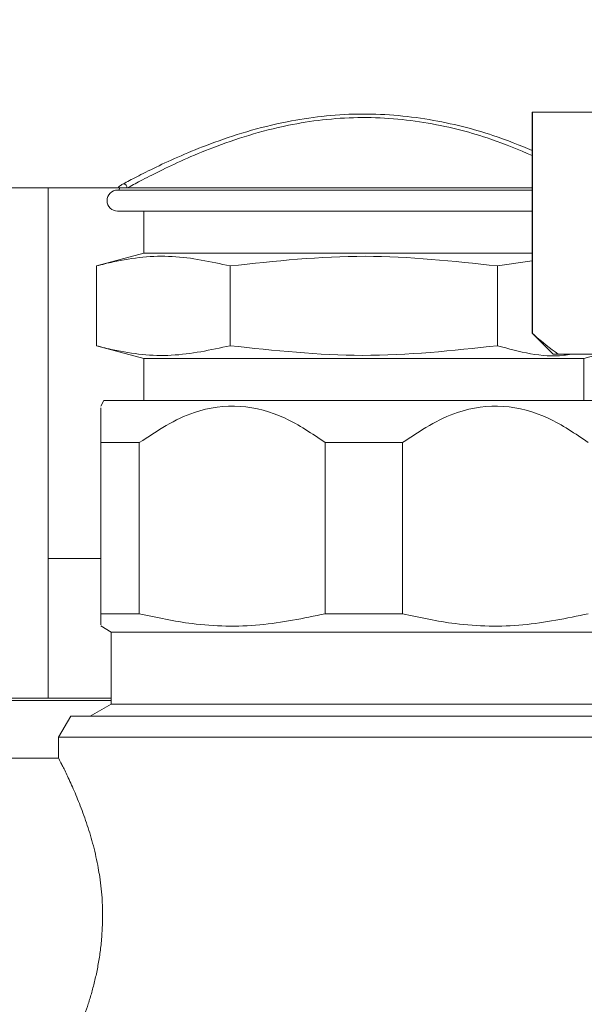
# Model space of a CAD drawing. Header units: millimetres. Extents: x -848 to 77789, y -17557 to 12238.
# Tile 28 of 79: x 71693 to 71827, y -12739 to -12506. Entities that reach past the tile are written whole.
import ezdxf
from ezdxf import colors
from ezdxf.entities.mleader import LeaderData, LeaderLine
from ezdxf.math import Vec2, Vec3

# ---------------------------------------------------------------- set-up
doc = ezdxf.new("R2010")
doc.units = ezdxf.units.MM
doc.layers.add('RR_IWK_opisy_piony', color=7, linetype='Continuous', lineweight=13)
doc.styles.add('Garamond', font='GARA.TTF')

# ---------------------------------------------------------------- blocks, each defined once
blk = doc.blocks.new('_None')

msp = doc.modelspace()

# ---------------------------------------------------------------- linework, layer by layer
at = {"color": 7, "linetype": 'Continuous', "lineweight": 0}
for p, q in [((71815, -12527.49), (71815, -12579.99)), ((71815, -12527.49), (71985, -12527.49)), ((71815.05, -12527.49), (71815.05, -12579.99)), ((71558.59, -12545.49), (71718.8, -12545.49)), ((71700, -12666.74), (71700, -12545.49)), ((71815, -12545.99), (71716.5, -12545.99)), ((71815, -12550.99), (71716.5, -12550.99)), ((71722.75, -12550.99), (71722.75, -12560.99)), ((71722.75, -12560.99), (71711.49, -12564)), ((71815, -12560.99), (71722.75, -12560.99)), ((71711.49, -12564), (71711.49, -12582.97)), ((71743.25, -12564), (71743.25, -12582.97)), ((71815, -12562.83), (71806.75, -12564)), ((71806.75, -12564), (71806.75, -12582.97)), ((71815, -12579.99), (71820, -12584.99)), ((71815, -12579.99), (71815.05, -12579.99)), ((71711.49, -12582.97), (71722.75, -12585.99)), ((71820, -12584.99), (71980, -12584.99)), ((71827.25, -12585.99), (71830.98, -12584.99)), ((71722.75, -12585.99), (71722.75, -12595.99)), ((71827.25, -12585.99), (71722.75, -12585.99)), ((71827.25, -12595.99), (71827.25, -12585.99)), ((71713.27, -12595.99), (71712.5, -12597.33)), ((71713.27, -12595.99), (71836.73, -12595.99)), ((71721.67, -12605.99), (71712.5, -12605.99)), ((71712.5, -12646.66), (71712.5, -12605.99)), ((71721.67, -12605.99), (71721.67, -12646.66)), ((71784.17, -12605.99), (71765.83, -12605.99)), ((71765.83, -12646.66), (71765.83, -12605.99)), ((71784.17, -12605.99), (71784.17, -12646.66)), ((71712.5, -12633.49), (71700, -12633.49)), ((71712.5, -12646.66), (71721.67, -12646.66)), ((71765.83, -12646.66), (71784.17, -12646.66)), ((71712.5, -12649.54), (71715, -12650.99)), ((71715, -12650.99), (71715, -12668.1)), ((71715, -12650.99), (71835, -12650.99)), ((71680, -12666.74), (71715, -12666.74)), ((71715, -12668.1), (71710, -12670.99)), ((71715, -12668.1), (71835, -12668.1)), ((71705.39, -12670.99), (71702.5, -12675.99)), ((71705.39, -12670.99), (71844.61, -12670.99)), ((71702.5, -12675.99), (71702.5, -12681.02)), ((71847.5, -12675.99), (71702.5, -12675.99)), ((71702.52, -12680.99), (71655, -12680.99))]:
    msp.add_line(p, q, dxfattribs=at)
at = {"color": 8, "linetype": 'Continuous', "lineweight": 0}
for p, q in [((71815, -12545.49), (71718.8, -12545.49)), ((71715, -12667.24), (71680, -12667.24))]:
    msp.add_line(p, q, dxfattribs=at)
at = {"color": 7, "linetype": 'Continuous', "lineweight": 0}
for centre, radius, start, end in [((71716.5, -12548.49), 2.5, 90, 270), ((71716.5, -12545.49), 0.5, 270, 0), ((71717.78, -12545.52), 1.02, 1.604, 87.1252)]:
    msp.add_arc(centre, radius, start, end, dxfattribs=at)
at = {"color": 8, "linetype": 'Continuous', "lineweight": 0}
for points, knots in [([(71717.83, -12544.5), (71718.81, -12543.98), (71720.75, -12542.95), (71727.05, -12539.79), (71735.92, -12535.81), (71747.03, -12532.03), (71758.58, -12529.1), (71773.57, -12527.35), (71790.66, -12528.8), (71805.11, -12532.49), (71812.03, -12535.35), (71815, -12536.58)], [0, 0, 0, 0, 0.07931, 0.158675, 0.316601, 0.402328, 0.487986, 0.625229, 0.762692, 0.898053, 1, 1, 1, 1]), ([(71815, -12537.77), (71811.87, -12536.43), (71804.88, -12533.46), (71790.42, -12529.64), (71773.59, -12528.18), (71758.84, -12529.94), (71747.49, -12532.9), (71736.57, -12536.73), (71727.86, -12540.74), (71721.67, -12543.92), (71719.76, -12544.97), (71718.8, -12545.49)], [0, 0, 0, 0, 0.1088394, 0.2429961, 0.3789068, 0.5146359, 0.5996064, 0.6846511, 0.8418093, 0.9209314, 1, 1, 1, 1])]:
    msp.add_open_spline(points, degree=3, knots=knots, dxfattribs=at)
at = {"color": 7, "linetype": 'Continuous', "lineweight": 0}
for points, knots in [([(71717, -12545.49), (71717, -12545.49), (71716.84, -12545.49), (71716.64, -12545.4), (71716.9, -12545.03), (71717.61, -12544.63), (71717.83, -12544.5)], [0, 0, 0, 0, 0.0099814, 0.3296193, 0.7870327, 1, 1, 1, 1]), ([(71743.25, -12564), (71738.66, -12563.01), (71729.44, -12561.01), (71718.79, -12562.17), (71712.82, -12563.67), (71711.49, -12564)], [0, 0, 0, 0, 0.433559, 0.873529, 1, 1, 1, 1]), ([(71806.75, -12564), (71796.27, -12562.87), (71775.1, -12560.58), (71753.93, -12562.86), (71743.25, -12564)], [0, 0, 0, 0, 0.4952157, 1, 1, 1, 1]), ([(71815.05, -12579.99), (71815.21, -12580.14), (71817.19, -12582), (71819.24, -12583.55), (71821.13, -12584.99)], [0, 0, 0, 0, 0.079163, 1, 1, 1, 1]), ([(71711.49, -12582.97), (71712.82, -12583.31), (71718.72, -12584.79), (71729.36, -12585.97), (71738.59, -12583.97), (71743.25, -12582.97)], [0, 0, 0, 0, 0.1264705, 0.5598213, 1, 1, 1, 1]), ([(71743.25, -12582.97), (71753.73, -12584.1), (71774.9, -12586.39), (71796.07, -12584.12), (71806.75, -12582.97)], [0, 0, 0, 0, 0.495216, 1, 1, 1, 1]), ([(71806.75, -12582.97), (71812, -12584.4), (71817.85, -12586.01), (71823.71, -12585.08), (71824.33, -12584.99)], [0, 0, 0, 0, 0.894807, 1, 1, 1, 1]), ([(71721.67, -12605.99), (71725.9, -12603.18), (71733.33, -12598.27), (71745.67, -12596.66), (71756.47, -12599.59), (71762.72, -12603.86), (71765.83, -12605.99)], [0, 0, 0, 0, 0.307401, 0.5392, 0.770994, 1, 1, 1, 1]), ([(71784.17, -12605.99), (71788.4, -12603.18), (71795.83, -12598.27), (71808.17, -12596.66), (71818.97, -12599.59), (71825.22, -12603.86), (71828.33, -12605.99)], [0, 0, 0, 0, 0.307401, 0.5392, 0.770994, 1, 1, 1, 1]), ([(71712.5, -12597.71), (71712.5, -12597.82), (71712.5, -12598.11), (71712.5, -12602.55), (71712.5, -12605.71), (71712.5, -12605.99)], [0, 0, 0, 0, 0.355292, 0.943297, 1, 1, 1, 1]), ([(71712.5, -12646.66), (71712.5, -12647.84), (71712.5, -12649.56), (71712.5, -12649.26), (71712.5, -12649.17)], [0, 0, 0, 0, 0.690352, 1, 1, 1, 1]), ([(71765.83, -12646.66), (71760.67, -12647.73), (71750.23, -12649.89), (71735.27, -12649.58), (71725.83, -12647.55), (71721.67, -12646.66)], [0, 0, 0, 0, 0.3529019, 0.7145169, 1, 1, 1, 1]), ([(71828.33, -12646.66), (71823.17, -12647.73), (71812.73, -12649.89), (71797.77, -12649.58), (71788.33, -12647.55), (71784.17, -12646.66)], [0, 0, 0, 0, 0.352902, 0.714517, 1, 1, 1, 1]), ([(71712.95, -12718.49), (71712.93, -12717.29), (71712.88, -12714.14), (71712.45, -12710.31), (71711.88, -12706.84), (71711.2, -12703.48), (71710.31, -12700.09), (71709.04, -12696.03), (71707.93, -12692.95), (71706.8, -12690.16), (71705.96, -12688.21), (71705.16, -12686.42), (71704.42, -12684.83), (71703.76, -12683.48), (71703.07, -12682.09), (71702.65, -12681.28), (71702.5, -12680.98), (71702.51, -12681.01), (71702.52, -12681.02)], [0, 0, 0, 0, 0.059911, 0.157418, 0.194506, 0.242408, 0.33919, 0.388116, 0.492517, 0.545402, 0.598956, 0.654416, 0.710296, 0.767585, 0.8254, 0.928565, 0.981092, 1, 1, 1, 1]), ([(71702.54, -12755.92), (71702.53, -12755.93), (71702.52, -12755.96), (71702.66, -12755.67), (71702.96, -12755.09), (71703.49, -12754.05), (71704.18, -12752.62), (71705.2, -12750.48), (71706.75, -12747.05), (71708.43, -12742.7), (71709.56, -12739.32), (71710.38, -12736.6), (71711.14, -12733.7), (71711.8, -12730.63), (71712.34, -12727.39), (71712.83, -12723.35), (71712.9, -12720.34), (71712.95, -12718.49)], [0, 0, 0, 0, 0.042699, 0.081479, 0.127988, 0.222027, 0.269624, 0.318088, 0.465224, 0.572414, 0.626753, 0.681829, 0.737028, 0.79267, 0.849829, 0.907572, 1, 1, 1, 1])]:
    msp.add_open_spline(points, degree=3, knots=knots, dxfattribs=at)

# ---------------------------------------------------------------- next in the draw order: leaders
at = {"layer": 'RR_IWK_opisy_piony'}
ml = msp.add_multileader_mtext('Standard', dxfattribs=at)
ml.set_content('Zestawy ciepłomierzowe\\P- zawór kulowy DN15/DN20\\P- filtr siatkowy DN15/DN20\\P- ciepłomierz {\\A1;q{\\H0.7x;nom}=0,6 m{\\H0.7x;\\S3^ ;}/h DN15}\\P- zawór kulowy DN15/DN20\\P', color=256, style='Garamond')
ml.set_leader_properties()
ml.set_arrow_properties(name='NONE')
ml.build(insert=Vec2(0, 0))
ml.multileader.update_dxf_attribs({"text_left_attachment_type": 2, "text_right_attachment_type": 2, "dogleg_length": 0, "arrow_head_size": 0.18})
ctx = ml.context
ctx.base_point, ctx.char_height, ctx.arrow_head_size, ctx.landing_gap_size, ctx.plane_origin = Vec3(72890.1, -11459.83), 200, 0.18, 25, Vec3(97310.05, 87237.63)
ctx.left_attachment, ctx.right_attachment = 2, 2
notes = []
notes.append((ctx, [(1, (1, 1, 0), (72890.1, -11460), (1, 0), 0, [(0, [(72366.06, -12346.01), (71897.53, -12290.67), (71464.8, -12192.36)], 0, [])])]))
ctx.mtext.insert = Vec3(72915.1, -10630.57)
ctx.mtext.has_bg_fill, ctx.mtext.bg_color, ctx.mtext.bg_scale_factor, ctx.mtext.bg_transparency, ctx.mtext.use_window_bg_color = 1, -1027028792, 1, 0, 1
for ctx, leaders in notes:
    for number, flags, end, landing, length, lines in leaders:
        leader = LeaderData()
        leader.index, (leader.has_last_leader_line, leader.has_dogleg_vector, leader.attachment_direction) = number, flags
        leader.last_leader_point, leader.dogleg_vector, leader.dogleg_length = Vec3(end), Vec3(landing), length
        for number, points, colour, breaks in lines:
            line = LeaderLine()
            line.index, line.vertices, line.color, line.breaks = number, Vec3.list(points), colors.encode_raw_color(colour), breaks
            leader.lines.append(line)
        ctx.leaders.append(leader)

doc.saveas('drawing.dxf')
